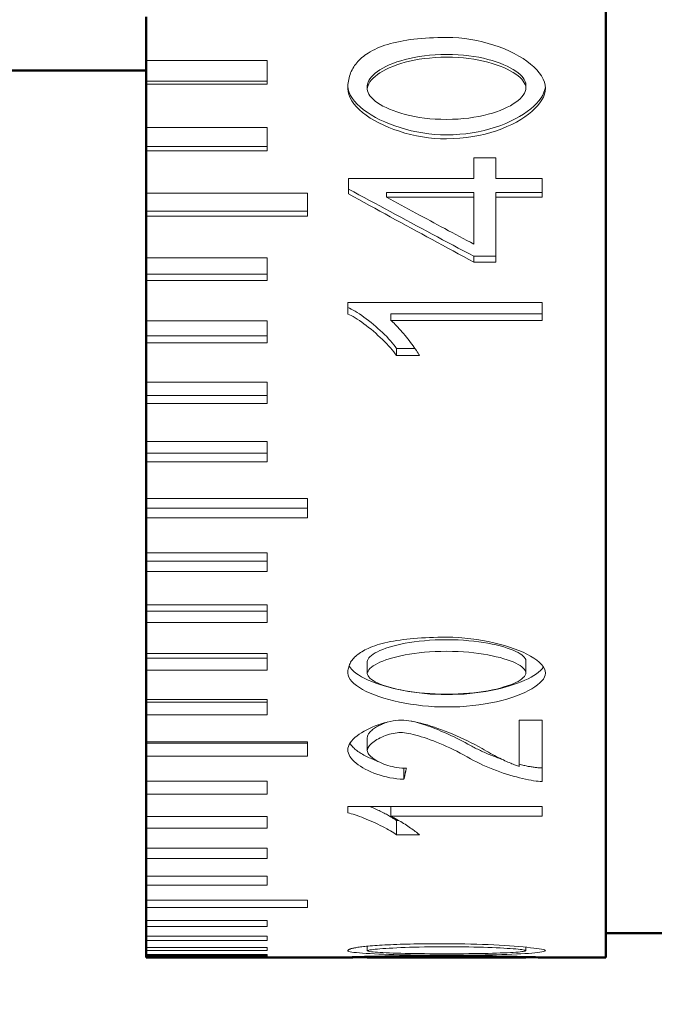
# Model space of a CAD drawing. Extents: x 2684 to 3039, y 582 to 1051.
# Tile 24 of 37: x 2967 to 2975, y 855 to 867. Entities that reach past the tile are written whole.
import ezdxf

# ---------------------------------------------------------------- set-up
doc = ezdxf.new("R2010")
doc.units = 0
doc.header["$LTSCALE"] = 2.5
doc.layers.add('Dimensions(ISO)', color=3, linetype='Continuous', lineweight=18)
doc.layers.add('Visible Edges(ISO)', color=2, linetype='Continuous', lineweight=50)
doc.styles.add('Tekstas katalogui', font='Avgardn.ttf')
doc.dimstyles.new('Naujas_stilius', dxfattribs={"dimscale": 2.5, "dimtxt": 2.8, "dimasz": 3, "dimexe": 1, "dimexo": 0, "dimgap": 0.3, "dimtad": 1, "dimtoh": 1, "dimrnd": 1e-08, "dimtxsty": 'Tekstas katalogui', "dimcen": 0.3, "dimdle": 3, "dimclrd": 7, "dimclre": 7, "dimclrt": 7, "dimazin": 2, "dimtfac": 0.5, "dimtofl": 0, "dimtmove": 0, "dimatfit": 3, "dimfxl": 1, "dimtolj": 1, "dimlwd": 15, "dimlwe": 15, "dimarcsym": 0})

# ---------------------------------------------------------------- blocks, each defined once
blk = doc.blocks.new('*D54')
at = {"layer": 'Defpoints', "color": 0, "linetype": 'Continuous'}
for p in [(2919.879, 889.868), (2996.278, 889.868), (2904.879, 847.368)]:
    blk.add_point(p, dxfattribs=at)
at = {"layer": 'Dimensions(ISO)', "color": 7, "linetype": 'Continuous', "lineweight": 15}
for p, q in [((2919.879, 889.868), (2998.778, 889.868)), ((2996.278, 854.868), (2996.278, 882.368)), ((2904.879, 847.368), (2998.778, 847.368))]:
    blk.add_line(p, q, dxfattribs=at)
at = {"layer": 'Dimensions(ISO)', "color": 7, "linetype": 'Continuous'}
for points in [[(2995.028, 882.368), (2997.528, 882.368), (2996.278, 889.868)], [(2995.028, 854.868), (2997.528, 854.868), (2996.278, 847.368)]]:
    blk.add_solid(points, dxfattribs=at)
at = {"layer": 'Dimensions(ISO)', "color": 7, "linetype": 'Continuous', "lineweight": 18, "insert": (2991.564, 859.298), "char_height": 7, "attachment_point": 4, "rotation": 90, "style": 'Tekstas katalogui'}
blk.add_mtext('\\A1;42,5', dxfattribs=at)
blk = doc.blocks.new('*D56')
at = {"layer": 'Defpoints', "color": 0, "linetype": 'Continuous'}
for p in [(2977.879, 856.268), (2722.879, 847.868), (2977.879, 834.268)]:
    blk.add_point(p, dxfattribs=at)
at = {"layer": 'Dimensions(ISO)', "color": 7, "linetype": 'Continuous', "lineweight": 15}
for p, q in [((2977.879, 856.268), (2977.879, 831.768)), ((2722.879, 847.868), (2722.879, 831.768)), ((2730.379, 834.268), (2970.379, 834.268))]:
    blk.add_line(p, q, dxfattribs=at)
at = {"layer": 'Dimensions(ISO)', "color": 7, "linetype": 'Continuous'}
for points in [[(2730.379, 835.518), (2730.379, 833.018), (2722.879, 834.268)], [(2970.379, 835.518), (2970.379, 833.018), (2977.879, 834.268)]]:
    blk.add_solid(points, dxfattribs=at)
at = {"layer": 'Dimensions(ISO)', "color": 7, "linetype": 'Continuous', "lineweight": 18, "insert": (2842.557, 838.662), "char_height": 7, "attachment_point": 4, "style": 'Tekstas katalogui'}
blk.add_mtext('\\A1;255', dxfattribs=at)

msp = doc.modelspace()

# ---------------------------------------------------------------- linework, layer by layer
at = {"layer": 'Visible Edges(ISO)'}
for p, q in [((2974.579, 882.368), (2974.579, 855.368)), ((2968.879, 867.033), (2968.879, 866.492)), ((2968.879, 866.492), (2968.879, 866.237)), ((2966.879, 866.368), (2968.879, 866.368)), ((2968.879, 866.197), (2968.879, 866.237)), ((2968.879, 866.197), (2968.879, 865.662)), ((2968.879, 865.662), (2968.879, 865.424)), ((2968.879, 865.372), (2968.879, 865.424)), ((2968.879, 865.372), (2968.879, 864.846)), ((2968.879, 864.846), (2968.879, 864.624)), ((2968.879, 864.56), (2968.879, 864.624)), ((2968.879, 864.56), (2968.879, 864.044)), ((2968.879, 864.044), (2968.879, 863.841)), ((2968.879, 863.765), (2968.879, 863.841)), ((2968.879, 863.765), (2968.879, 863.262)), ((2968.879, 863.262), (2968.879, 863.078)), ((2968.879, 862.991), (2968.879, 863.078)), ((2968.879, 862.991), (2968.879, 862.502)), ((2968.879, 862.502), (2968.879, 862.338)), ((2968.879, 862.239), (2968.879, 862.338)), ((2968.879, 862.239), (2968.879, 861.768)), ((2968.879, 861.768), (2968.879, 861.623)), ((2968.879, 861.514), (2968.879, 861.623)), ((2968.879, 861.514), (2968.879, 861.061)), ((2968.879, 861.061), (2968.879, 860.938)), ((2968.879, 860.818), (2968.879, 860.938)), ((2968.879, 860.818), (2968.879, 860.385)), ((2968.879, 860.385), (2968.879, 860.282)), ((2968.879, 860.153), (2968.879, 860.282)), ((2968.879, 860.153), (2968.879, 859.742)), ((2968.879, 859.742), (2968.879, 859.662)), ((2968.879, 859.523), (2968.879, 859.662)), ((2968.879, 859.523), (2968.879, 859.136)), ((2968.879, 859.136), (2968.879, 859.078)), ((2968.879, 858.93), (2968.879, 859.078)), ((2968.879, 858.93), (2968.879, 858.568)), ((2968.879, 858.568), (2968.879, 858.532)), ((2968.879, 858.377), (2968.879, 858.532)), ((2968.879, 858.377), (2968.879, 858.041)), ((2968.879, 858.041), (2968.879, 858.027)), ((2968.879, 857.864), (2968.879, 858.027)), ((2968.879, 857.864), (2968.879, 857.555)), ((2968.879, 857.394), (2968.879, 857.555)), ((2968.879, 857.394), (2968.879, 857.115)), ((2968.879, 856.971), (2968.879, 857.115)), ((2968.879, 856.971), (2968.879, 856.722)), ((2968.879, 856.594), (2968.879, 856.722)), ((2968.879, 856.594), (2968.879, 856.376)), ((2968.879, 856.265), (2968.879, 856.376)), ((2968.879, 856.265), (2968.879, 856.079)), ((2968.879, 855.986), (2968.879, 856.079)), ((2968.879, 855.986), (2968.879, 855.827)), ((2968.879, 855.752), (2968.879, 855.827)), ((2968.879, 855.752), (2968.879, 855.633)), ((2968.879, 855.577), (2968.879, 855.633)), ((2974.579, 855.668), (2975.579, 855.668)), ((2968.879, 855.577), (2968.879, 855.492)), ((2968.879, 855.455), (2968.879, 855.492)), ((2968.879, 855.455), (2968.879, 855.404)), ((2968.879, 855.385), (2968.879, 855.404)), ((2970.379, 855.385), (2968.879, 855.385)), ((2968.879, 855.385), (2968.879, 855.369)), ((2968.879, 855.369), (2970.879, 855.369)), ((2970.879, 855.368), (2970.879, 855.369)), ((2970.879, 855.368), (2971.379, 855.368)), ((2971.621, 855.374), (2971.621, 855.368)), ((2971.626, 855.368), (2973.584, 855.368)), ((2973.586, 855.372), (2973.586, 855.368)), ((2973.827, 855.368), (2974.579, 855.368))]:
    msp.add_line(p, q, dxfattribs=at)
at = {"layer": 'Visible Edges(ISO)', "lineweight": 18}
for p, q in [((2968.879, 866.492), (2970.379, 866.492)), ((2970.379, 866.197), (2970.379, 866.492)), ((2968.879, 866.237), (2970.379, 866.237)), ((2970.379, 866.197), (2968.879, 866.197)), ((2971.621, 866.178), (2971.621, 866.137)), ((2973.586, 866.192), (2973.586, 866.152)), ((2968.879, 865.662), (2970.379, 865.662)), ((2970.379, 865.372), (2970.379, 865.662)), ((2968.879, 865.424), (2970.379, 865.424)), ((2970.379, 865.372), (2968.879, 865.372)), ((2972.943, 865.283), (2973.213, 865.283)), ((2972.943, 865.283), (2972.943, 865.027)), ((2973.213, 865.027), (2973.213, 865.283)), ((2971.388, 865.027), (2972.943, 865.027)), ((2971.388, 865.027), (2971.388, 864.837)), ((2973.213, 865.027), (2973.788, 865.027)), ((2973.788, 864.795), (2973.788, 865.027)), ((2968.879, 864.846), (2970.879, 864.846)), ((2970.879, 864.56), (2970.879, 864.846)), ((2972.943, 864.855), (2971.86, 864.855)), ((2971.86, 864.855), (2971.86, 864.795)), ((2972.943, 864.795), (2971.86, 864.795)), ((2972.943, 864.855), (2972.943, 864.795)), ((2972.943, 864.795), (2972.943, 864.212)), ((2973.788, 864.855), (2973.213, 864.855)), ((2973.213, 864.855), (2973.213, 864.795)), ((2973.213, 863.991), (2973.213, 864.795)), ((2973.788, 864.795), (2973.213, 864.795)), ((2968.879, 864.624), (2970.879, 864.624)), ((2970.879, 864.56), (2968.879, 864.56)), ((2968.879, 864.044), (2970.379, 864.044)), ((2970.379, 863.765), (2970.379, 864.044)), ((2973.213, 864.063), (2972.943, 864.063)), ((2972.943, 864.063), (2972.943, 863.991)), ((2973.213, 863.991), (2972.943, 863.991)), ((2968.879, 863.841), (2970.379, 863.841)), ((2970.379, 863.765), (2968.879, 863.765)), ((2971.379, 863.49), (2973.788, 863.49)), ((2971.379, 863.49), (2971.379, 863.346)), ((2973.788, 863.268), (2973.788, 863.49)), ((2973.788, 863.351), (2971.911, 863.351)), ((2971.911, 863.351), (2971.911, 863.268)), ((2968.879, 863.262), (2970.379, 863.262)), ((2970.379, 862.991), (2970.379, 863.262)), ((2973.788, 863.268), (2971.911, 863.268)), ((2968.879, 863.078), (2970.379, 863.078)), ((2970.379, 862.991), (2968.879, 862.991)), ((2972.212, 862.921), (2971.981, 862.921)), ((2971.981, 862.921), (2971.981, 862.832)), ((2972.266, 862.832), (2971.981, 862.832)), ((2968.879, 862.502), (2970.379, 862.502)), ((2970.379, 862.239), (2970.379, 862.502)), ((2968.879, 862.338), (2970.379, 862.338)), ((2970.379, 862.239), (2968.879, 862.239)), ((2968.879, 861.768), (2970.379, 861.768)), ((2970.379, 861.514), (2970.379, 861.768)), ((2968.879, 861.623), (2970.379, 861.623)), ((2970.379, 861.514), (2968.879, 861.514)), ((2968.879, 861.061), (2970.879, 861.061)), ((2970.879, 860.818), (2970.879, 861.061)), ((2968.879, 860.938), (2970.879, 860.938)), ((2970.879, 860.818), (2968.879, 860.818)), ((2968.879, 860.385), (2970.379, 860.385)), ((2970.379, 860.153), (2970.379, 860.385)), ((2968.879, 860.282), (2970.379, 860.282)), ((2970.379, 860.153), (2968.879, 860.153)), ((2968.879, 859.742), (2970.379, 859.742)), ((2968.879, 859.662), (2970.379, 859.662)), ((2970.379, 859.523), (2970.379, 859.742)), ((2970.379, 859.523), (2968.879, 859.523)), ((2968.879, 859.136), (2970.379, 859.136)), ((2970.379, 858.93), (2970.379, 859.136)), ((2968.879, 859.078), (2970.379, 859.078)), ((2971.621, 859.037), (2971.621, 858.889)), ((2973.586, 859.047), (2973.586, 858.899)), ((2970.379, 858.93), (2968.879, 858.93)), ((2968.879, 858.568), (2970.379, 858.568)), ((2968.879, 858.532), (2970.379, 858.532)), ((2970.379, 858.377), (2970.379, 858.568)), ((2970.379, 858.377), (2968.879, 858.377)), ((2973.504, 858.312), (2973.504, 857.738)), ((2973.504, 858.312), (2973.788, 858.312)), ((2973.788, 857.551), (2973.788, 858.312)), ((2968.879, 858.041), (2970.879, 858.041)), ((2970.879, 857.864), (2970.879, 858.041)), ((2971.621, 858.097), (2971.621, 857.935)), ((2968.879, 858.027), (2970.879, 858.027)), ((2970.879, 857.864), (2968.879, 857.864)), ((2972.074, 857.715), (2972.074, 857.577)), ((2968.879, 857.555), (2970.379, 857.555)), ((2970.379, 857.394), (2970.379, 857.555)), ((2970.379, 857.394), (2968.879, 857.394)), ((2971.379, 857.24), (2973.788, 857.24)), ((2971.379, 857.24), (2971.379, 857.161)), ((2971.911, 857.24), (2971.911, 857.119)), ((2973.788, 857.119), (2973.788, 857.24)), ((2968.879, 857.115), (2970.379, 857.115)), ((2970.379, 856.971), (2970.379, 857.115)), ((2973.788, 857.119), (2971.911, 857.119)), ((2972.013, 857.065), (2971.981, 857.065)), ((2971.981, 857.065), (2971.981, 856.888)), ((2970.379, 856.971), (2968.879, 856.971)), ((2972.266, 856.888), (2971.981, 856.888)), ((2968.879, 856.722), (2970.379, 856.722)), ((2970.379, 856.594), (2970.379, 856.722)), ((2970.379, 856.594), (2968.879, 856.594)), ((2968.879, 856.376), (2970.379, 856.376)), ((2970.379, 856.265), (2970.379, 856.376)), ((2970.379, 856.265), (2968.879, 856.265)), ((2968.879, 856.079), (2970.879, 856.079)), ((2970.879, 855.986), (2968.879, 855.986)), ((2970.879, 855.986), (2970.879, 856.079)), ((2968.879, 855.827), (2970.379, 855.827)), ((2970.379, 855.752), (2968.879, 855.752)), ((2970.379, 855.752), (2970.379, 855.827)), ((2968.879, 855.633), (2970.379, 855.633)), ((2970.379, 855.577), (2970.379, 855.633)), ((2970.379, 855.577), (2968.879, 855.577)), ((2968.879, 855.492), (2970.379, 855.492)), ((2970.379, 855.455), (2970.379, 855.492)), ((2971.621, 855.508), (2971.621, 855.451)), ((2973.586, 855.495), (2973.586, 855.452)), ((2970.379, 855.455), (2968.879, 855.455)), ((2968.879, 855.404), (2970.379, 855.404)), ((2970.379, 855.385), (2970.379, 855.404))]:
    msp.add_line(p, q, dxfattribs=at)
at = {"layer": 'Visible Edges(ISO)', "lineweight": 18, "flags": 128}
for points in [[(2971.631, 866.583), (2971.657, 866.599), (2971.684, 866.614), (2971.712, 866.629), (2971.742, 866.643), (2971.773, 866.656), (2971.805, 866.668), (2971.839, 866.68), (2971.874, 866.691), (2971.91, 866.701), (2971.947, 866.711), (2971.986, 866.72), (2972.026, 866.729), (2972.067, 866.736), (2972.11, 866.744), (2972.153, 866.75), (2972.198, 866.756), (2972.244, 866.761), (2972.292, 866.765), (2972.341, 866.769), (2972.391, 866.772), (2972.442, 866.774), (2972.495, 866.776), (2972.549, 866.777), (2972.604, 866.777)], [(2972.604, 866.777), (2972.679, 866.776), (2972.754, 866.771), (2972.829, 866.763), (2972.904, 866.752), (2972.977, 866.738), (2973.049, 866.722), (2973.12, 866.704), (2973.189, 866.683), (2973.256, 866.659), (2973.321, 866.634), (2973.383, 866.607), (2973.442, 866.578), (2973.498, 866.547), (2973.551, 866.515), (2973.6, 866.482), (2973.645, 866.447), (2973.686, 866.412), (2973.722, 866.375), (2973.753, 866.338), (2973.78, 866.3), (2973.801, 866.261), (2973.816, 866.223), (2973.825, 866.184), (2973.829, 866.145)], [(2971.379, 866.146), (2971.379, 866.169), (2971.38, 866.192), (2971.383, 866.214), (2971.386, 866.235), (2971.39, 866.256), (2971.394, 866.277), (2971.4, 866.298), (2971.407, 866.318), (2971.414, 866.337), (2971.422, 866.356), (2971.432, 866.375), (2971.442, 866.394), (2971.453, 866.412), (2971.464, 866.429), (2971.477, 866.447), (2971.491, 866.463), (2971.505, 866.48), (2971.52, 866.496), (2971.537, 866.511), (2971.554, 866.527), (2971.572, 866.541), (2971.59, 866.556), (2971.61, 866.57), (2971.631, 866.583)], [(2972.604, 866.567), (2972.531, 866.566), (2972.461, 866.562), (2972.393, 866.557), (2972.328, 866.55), (2972.264, 866.541), (2972.203, 866.53), (2972.145, 866.518), (2972.089, 866.504), (2972.036, 866.489), (2971.985, 866.473), (2971.938, 866.455), (2971.893, 866.437), (2971.851, 866.417), (2971.813, 866.397), (2971.778, 866.376), (2971.746, 866.355), (2971.717, 866.333), (2971.693, 866.311), (2971.671, 866.289), (2971.654, 866.266), (2971.64, 866.244), (2971.63, 866.221), (2971.623, 866.199), (2971.621, 866.178)], [(2972.604, 866.532), (2972.531, 866.531), (2972.461, 866.528), (2972.393, 866.522), (2972.328, 866.515), (2972.264, 866.506), (2972.203, 866.495), (2972.145, 866.483), (2972.089, 866.469), (2972.036, 866.453), (2971.985, 866.437), (2971.938, 866.419), (2971.893, 866.4), (2971.851, 866.38), (2971.813, 866.36), (2971.778, 866.339), (2971.746, 866.317), (2971.717, 866.295), (2971.693, 866.272), (2971.671, 866.25), (2971.654, 866.227), (2971.64, 866.204), (2971.63, 866.182), (2971.623, 866.159), (2971.621, 866.137)], [(2973.586, 866.192), (2973.584, 866.212), (2973.578, 866.233), (2973.567, 866.254), (2973.553, 866.275), (2973.536, 866.296), (2973.514, 866.318), (2973.489, 866.339), (2973.46, 866.36), (2973.428, 866.381), (2973.393, 866.401), (2973.354, 866.42), (2973.312, 866.439), (2973.268, 866.457), (2973.22, 866.474), (2973.169, 866.49), (2973.116, 866.505), (2973.06, 866.519), (2973.002, 866.531), (2972.941, 866.541), (2972.878, 866.55), (2972.812, 866.557), (2972.745, 866.563), (2972.675, 866.566), (2972.604, 866.567)], [(2973.586, 866.152), (2973.584, 866.172), (2973.578, 866.193), (2973.567, 866.215), (2973.553, 866.236), (2973.536, 866.258), (2973.514, 866.279), (2973.489, 866.301), (2973.46, 866.322), (2973.428, 866.343), (2973.393, 866.364), (2973.354, 866.383), (2973.312, 866.403), (2973.268, 866.421), (2973.22, 866.438), (2973.169, 866.454), (2973.116, 866.469), (2973.06, 866.483), (2973.002, 866.496), (2972.941, 866.506), (2972.878, 866.515), (2972.812, 866.523), (2972.745, 866.528), (2972.675, 866.531), (2972.604, 866.532)], [(2972.604, 865.569), (2972.53, 865.571), (2972.456, 865.575), (2972.382, 865.583), (2972.309, 865.593), (2972.236, 865.606), (2972.165, 865.621), (2972.096, 865.639), (2972.028, 865.659), (2971.961, 865.68), (2971.897, 865.704), (2971.836, 865.73), (2971.777, 865.757), (2971.721, 865.786), (2971.669, 865.817), (2971.619, 865.849), (2971.574, 865.881), (2971.533, 865.915), (2971.496, 865.95), (2971.463, 865.986), (2971.436, 866.022), (2971.413, 866.059), (2971.396, 866.096), (2971.385, 866.134), (2971.379, 866.171)], [(2972.604, 865.52), (2972.528, 865.521), (2972.453, 865.526), (2972.378, 865.534), (2972.304, 865.545), (2972.23, 865.558), (2972.158, 865.574), (2972.087, 865.592), (2972.018, 865.613), (2971.951, 865.636), (2971.887, 865.661), (2971.825, 865.688), (2971.765, 865.717), (2971.709, 865.747), (2971.656, 865.778), (2971.607, 865.812), (2971.562, 865.846), (2971.522, 865.881), (2971.485, 865.917), (2971.454, 865.954), (2971.428, 865.992), (2971.407, 866.03), (2971.391, 866.069), (2971.382, 866.108), (2971.379, 866.146)], [(2971.621, 866.137), (2971.623, 866.117), (2971.63, 866.096), (2971.64, 866.075), (2971.654, 866.053), (2971.672, 866.032), (2971.693, 866.01), (2971.718, 865.989), (2971.747, 865.968), (2971.779, 865.947), (2971.815, 865.927), (2971.853, 865.907), (2971.895, 865.888), (2971.94, 865.87), (2971.987, 865.853), (2972.038, 865.837), (2972.091, 865.823), (2972.147, 865.809), (2972.205, 865.797), (2972.266, 865.786), (2972.329, 865.778), (2972.395, 865.77), (2972.462, 865.765), (2972.532, 865.762), (2972.604, 865.761)], [(2973.828, 866.165), (2973.822, 866.132), (2973.811, 866.097), (2973.795, 866.063), (2973.774, 866.028), (2973.749, 865.993), (2973.718, 865.959), (2973.684, 865.925), (2973.646, 865.891), (2973.603, 865.859), (2973.557, 865.827), (2973.507, 865.796), (2973.453, 865.767), (2973.396, 865.738), (2973.337, 865.712), (2973.274, 865.687), (2973.208, 865.664), (2973.14, 865.643), (2973.069, 865.625), (2972.996, 865.608), (2972.921, 865.595), (2972.844, 865.584), (2972.766, 865.576), (2972.685, 865.571), (2972.604, 865.569)], [(2972.604, 865.761), (2972.676, 865.762), (2972.746, 865.765), (2972.813, 865.771), (2972.879, 865.778), (2972.942, 865.787), (2973.003, 865.798), (2973.062, 865.81), (2973.118, 865.824), (2973.171, 865.839), (2973.221, 865.855), (2973.269, 865.873), (2973.314, 865.892), (2973.355, 865.911), (2973.394, 865.931), (2973.429, 865.952), (2973.461, 865.974), (2973.489, 865.996), (2973.515, 866.018), (2973.536, 866.04), (2973.554, 866.063), (2973.568, 866.085), (2973.578, 866.108), (2973.584, 866.13), (2973.586, 866.152)], [(2973.829, 866.145), (2973.826, 866.11), (2973.817, 866.074), (2973.804, 866.038), (2973.785, 866.002), (2973.761, 865.966), (2973.732, 865.93), (2973.699, 865.895), (2973.661, 865.86), (2973.619, 865.825), (2973.573, 865.792), (2973.523, 865.76), (2973.469, 865.728), (2973.412, 865.699), (2973.351, 865.671), (2973.288, 865.645), (2973.221, 865.62), (2973.152, 865.598), (2973.08, 865.579), (2973.005, 865.561), (2972.929, 865.547), (2972.85, 865.535), (2972.769, 865.527), (2972.687, 865.522), (2972.604, 865.52)], [(2972.943, 864.063), (2972.878, 864.097), (2972.813, 864.132), (2972.748, 864.166), (2972.684, 864.2), (2972.619, 864.235), (2972.554, 864.269), (2972.489, 864.304), (2972.425, 864.339), (2972.36, 864.373), (2972.295, 864.408), (2972.23, 864.443), (2972.165, 864.477), (2972.101, 864.512), (2972.036, 864.547), (2971.971, 864.582), (2971.906, 864.617), (2971.841, 864.652), (2971.777, 864.687), (2971.712, 864.721), (2971.647, 864.757), (2971.582, 864.792), (2971.517, 864.827), (2971.453, 864.862), (2971.388, 864.897)], [(2972.943, 863.991), (2972.878, 864.025), (2972.813, 864.06), (2972.748, 864.095), (2972.684, 864.13), (2972.619, 864.165), (2972.554, 864.2), (2972.489, 864.235), (2972.425, 864.271), (2972.36, 864.306), (2972.295, 864.341), (2972.23, 864.376), (2972.165, 864.411), (2972.101, 864.447), (2972.036, 864.482), (2971.971, 864.517), (2971.906, 864.553), (2971.841, 864.588), (2971.777, 864.624), (2971.712, 864.659), (2971.647, 864.695), (2971.582, 864.73), (2971.517, 864.766), (2971.453, 864.801), (2971.388, 864.837)], [(2971.86, 864.795), (2971.906, 864.77), (2971.951, 864.746), (2971.996, 864.721), (2972.041, 864.697), (2972.086, 864.673), (2972.131, 864.648), (2972.176, 864.624), (2972.221, 864.6), (2972.266, 864.575), (2972.311, 864.551), (2972.357, 864.527), (2972.402, 864.502), (2972.447, 864.478), (2972.492, 864.454), (2972.537, 864.43), (2972.582, 864.406), (2972.627, 864.381), (2972.672, 864.357), (2972.717, 864.333), (2972.762, 864.309), (2972.808, 864.285), (2972.853, 864.261), (2972.898, 864.237), (2972.943, 864.212)], [(2971.981, 862.921), (2971.965, 862.944), (2971.948, 862.967), (2971.929, 862.991), (2971.907, 863.016), (2971.885, 863.041), (2971.861, 863.067), (2971.835, 863.092), (2971.809, 863.118), (2971.781, 863.144), (2971.753, 863.169), (2971.725, 863.194), (2971.696, 863.219), (2971.667, 863.243), (2971.637, 863.266), (2971.608, 863.289), (2971.579, 863.31), (2971.551, 863.33), (2971.523, 863.349), (2971.496, 863.367), (2971.47, 863.383), (2971.445, 863.397), (2971.421, 863.409), (2971.399, 863.419), (2971.379, 863.428)], [(2971.981, 862.832), (2971.965, 862.855), (2971.948, 862.878), (2971.929, 862.903), (2971.907, 862.928), (2971.885, 862.953), (2971.861, 862.979), (2971.835, 863.005), (2971.809, 863.032), (2971.781, 863.058), (2971.753, 863.083), (2971.725, 863.109), (2971.696, 863.134), (2971.667, 863.158), (2971.637, 863.182), (2971.608, 863.205), (2971.579, 863.227), (2971.551, 863.247), (2971.523, 863.266), (2971.496, 863.284), (2971.47, 863.3), (2971.445, 863.315), (2971.421, 863.327), (2971.399, 863.338), (2971.379, 863.346)], [(2971.911, 863.268), (2971.923, 863.258), (2971.937, 863.246), (2971.952, 863.232), (2971.967, 863.217), (2971.984, 863.2), (2972, 863.183), (2972.017, 863.164), (2972.035, 863.145), (2972.053, 863.124), (2972.07, 863.104), (2972.088, 863.082), (2972.106, 863.061), (2972.123, 863.039), (2972.14, 863.018), (2972.157, 862.996), (2972.173, 862.975), (2972.188, 862.954), (2972.203, 862.934), (2972.216, 862.914), (2972.229, 862.896), (2972.24, 862.878), (2972.25, 862.861), (2972.259, 862.846), (2972.266, 862.832)], [(2972.604, 859.308), (2972.531, 859.307), (2972.461, 859.305), (2972.393, 859.301), (2972.328, 859.296), (2972.264, 859.29), (2972.203, 859.282), (2972.145, 859.274), (2972.089, 859.264), (2972.036, 859.253), (2971.985, 859.242), (2971.938, 859.23), (2971.893, 859.217), (2971.851, 859.203), (2971.813, 859.189), (2971.778, 859.175), (2971.746, 859.16), (2971.717, 859.144), (2971.693, 859.129), (2971.671, 859.114), (2971.654, 859.098), (2971.64, 859.083), (2971.63, 859.067), (2971.623, 859.052), (2971.621, 859.037)], [(2971.631, 859.201), (2971.657, 859.212), (2971.684, 859.223), (2971.712, 859.233), (2971.742, 859.243), (2971.773, 859.252), (2971.805, 859.261), (2971.839, 859.269), (2971.874, 859.277), (2971.91, 859.285), (2971.947, 859.292), (2971.986, 859.298), (2972.026, 859.304), (2972.067, 859.31), (2972.11, 859.315), (2972.153, 859.319), (2972.198, 859.323), (2972.244, 859.327), (2972.292, 859.33), (2972.341, 859.333), (2972.391, 859.335), (2972.442, 859.337), (2972.495, 859.338), (2972.549, 859.339), (2972.604, 859.339)], [(2972.604, 859.339), (2972.679, 859.338), (2972.754, 859.334), (2972.829, 859.328), (2972.904, 859.321), (2972.977, 859.311), (2973.049, 859.299), (2973.12, 859.286), (2973.189, 859.271), (2973.256, 859.255), (2973.321, 859.237), (2973.383, 859.217), (2973.442, 859.197), (2973.498, 859.175), (2973.551, 859.153), (2973.6, 859.129), (2973.645, 859.105), (2973.686, 859.08), (2973.722, 859.054), (2973.753, 859.028), (2973.78, 859.002), (2973.801, 858.975), (2973.816, 858.948), (2973.825, 858.921), (2973.829, 858.894)], [(2973.586, 859.047), (2973.584, 859.061), (2973.578, 859.075), (2973.567, 859.09), (2973.553, 859.104), (2973.536, 859.119), (2973.514, 859.134), (2973.489, 859.149), (2973.46, 859.163), (2973.428, 859.178), (2973.393, 859.192), (2973.354, 859.205), (2973.312, 859.218), (2973.268, 859.231), (2973.22, 859.243), (2973.169, 859.254), (2973.116, 859.265), (2973.06, 859.274), (2973.002, 859.283), (2972.941, 859.29), (2972.878, 859.296), (2972.812, 859.301), (2972.745, 859.305), (2972.675, 859.307), (2972.604, 859.308)], [(2971.379, 858.895), (2971.379, 858.911), (2971.38, 858.927), (2971.383, 858.942), (2971.386, 858.957), (2971.39, 858.971), (2971.394, 858.986), (2971.4, 859), (2971.407, 859.014), (2971.414, 859.028), (2971.422, 859.041), (2971.432, 859.054), (2971.442, 859.067), (2971.453, 859.08), (2971.464, 859.092), (2971.477, 859.104), (2971.491, 859.116), (2971.505, 859.127), (2971.52, 859.139), (2971.537, 859.15), (2971.554, 859.16), (2971.572, 859.171), (2971.59, 859.181), (2971.61, 859.191), (2971.631, 859.201)], [(2972.604, 859.165), (2972.531, 859.164), (2972.461, 859.161), (2972.393, 859.158), (2972.328, 859.152), (2972.264, 859.146), (2972.203, 859.138), (2972.145, 859.129), (2972.089, 859.12), (2972.036, 859.109), (2971.985, 859.097), (2971.938, 859.085), (2971.893, 859.072), (2971.851, 859.058), (2971.813, 859.044), (2971.778, 859.029), (2971.746, 859.014), (2971.717, 858.998), (2971.693, 858.983), (2971.671, 858.967), (2971.654, 858.951), (2971.64, 858.935), (2971.63, 858.92), (2971.623, 858.904), (2971.621, 858.889)], [(2973.586, 858.899), (2973.584, 858.913), (2973.578, 858.928), (2973.567, 858.943), (2973.553, 858.957), (2973.536, 858.972), (2973.514, 858.987), (2973.489, 859.002), (2973.46, 859.017), (2973.428, 859.032), (2973.393, 859.046), (2973.354, 859.06), (2973.312, 859.073), (2973.268, 859.086), (2973.22, 859.098), (2973.169, 859.11), (2973.116, 859.12), (2973.06, 859.13), (2973.002, 859.139), (2972.941, 859.146), (2972.878, 859.153), (2972.812, 859.158), (2972.745, 859.161), (2972.675, 859.164), (2972.604, 859.165)], [(2972.604, 858.474), (2972.528, 858.475), (2972.453, 858.478), (2972.378, 858.483), (2972.304, 858.49), (2972.23, 858.499), (2972.158, 858.509), (2972.087, 858.521), (2972.018, 858.535), (2971.951, 858.55), (2971.887, 858.567), (2971.825, 858.585), (2971.765, 858.604), (2971.709, 858.624), (2971.656, 858.645), (2971.607, 858.668), (2971.562, 858.691), (2971.522, 858.715), (2971.485, 858.739), (2971.454, 858.764), (2971.428, 858.79), (2971.407, 858.816), (2971.391, 858.842), (2971.382, 858.869), (2971.379, 858.895)], [(2972.604, 858.627), (2972.535, 858.628), (2972.467, 858.631), (2972.399, 858.635), (2972.331, 858.641), (2972.264, 858.648), (2972.198, 858.657), (2972.133, 858.667), (2972.069, 858.678), (2972.007, 858.691), (2971.946, 858.704), (2971.888, 858.719), (2971.831, 858.735), (2971.777, 858.752), (2971.725, 858.77), (2971.676, 858.789), (2971.63, 858.808), (2971.588, 858.828), (2971.548, 858.849), (2971.512, 858.871), (2971.48, 858.893), (2971.452, 858.915), (2971.428, 858.938), (2971.409, 858.962), (2971.394, 858.985)], [(2971.621, 858.889), (2971.623, 858.875), (2971.63, 858.861), (2971.64, 858.846), (2971.654, 858.832), (2971.672, 858.817), (2971.693, 858.802), (2971.718, 858.788), (2971.747, 858.773), (2971.779, 858.759), (2971.815, 858.746), (2971.853, 858.732), (2971.895, 858.72), (2971.94, 858.707), (2971.987, 858.696), (2972.038, 858.685), (2972.091, 858.675), (2972.147, 858.666), (2972.205, 858.658), (2972.266, 858.651), (2972.329, 858.645), (2972.395, 858.64), (2972.462, 858.637), (2972.532, 858.634), (2972.604, 858.634)], [(2973.804, 858.97), (2973.787, 858.949), (2973.767, 858.928), (2973.744, 858.907), (2973.716, 858.886), (2973.685, 858.865), (2973.651, 858.845), (2973.613, 858.825), (2973.573, 858.806), (2973.529, 858.787), (2973.483, 858.769), (2973.434, 858.752), (2973.382, 858.735), (2973.328, 858.719), (2973.271, 858.705), (2973.213, 858.691), (2973.152, 858.679), (2973.089, 858.667), (2973.024, 858.657), (2972.958, 858.648), (2972.89, 858.641), (2972.82, 858.635), (2972.749, 858.631), (2972.677, 858.628), (2972.604, 858.627)], [(2972.604, 858.634), (2972.676, 858.634), (2972.746, 858.637), (2972.813, 858.64), (2972.879, 858.645), (2972.942, 858.651), (2973.003, 858.658), (2973.062, 858.667), (2973.118, 858.676), (2973.171, 858.686), (2973.221, 858.697), (2973.269, 858.709), (2973.314, 858.722), (2973.355, 858.735), (2973.394, 858.749), (2973.429, 858.763), (2973.461, 858.777), (2973.489, 858.792), (2973.515, 858.807), (2973.536, 858.823), (2973.554, 858.838), (2973.568, 858.854), (2973.578, 858.869), (2973.584, 858.884), (2973.586, 858.899)], [(2973.829, 858.894), (2973.826, 858.87), (2973.817, 858.846), (2973.804, 858.821), (2973.785, 858.797), (2973.761, 858.772), (2973.732, 858.748), (2973.699, 858.724), (2973.661, 858.7), (2973.619, 858.677), (2973.573, 858.655), (2973.523, 858.633), (2973.469, 858.612), (2973.412, 858.592), (2973.351, 858.573), (2973.288, 858.556), (2973.221, 858.54), (2973.152, 858.525), (2973.08, 858.512), (2973.005, 858.501), (2972.929, 858.491), (2972.85, 858.484), (2972.769, 858.478), (2972.687, 858.475), (2972.604, 858.474)], [(2971.379, 857.941), (2971.381, 857.963), (2971.387, 857.985), (2971.397, 858.007), (2971.41, 858.029), (2971.426, 858.051), (2971.446, 858.073), (2971.468, 858.094), (2971.493, 858.115), (2971.521, 858.135), (2971.55, 858.154), (2971.581, 858.173), (2971.614, 858.191), (2971.648, 858.208), (2971.683, 858.224), (2971.719, 858.239), (2971.756, 858.253), (2971.793, 858.266), (2971.83, 858.277), (2971.867, 858.287), (2971.904, 858.295), (2971.94, 858.301), (2971.975, 858.306), (2972.009, 858.309), (2972.042, 858.31)], [(2971.876, 858.289), (2971.86, 858.283), (2971.843, 858.277), (2971.827, 858.271), (2971.811, 858.265), (2971.795, 858.258), (2971.779, 858.25), (2971.765, 858.243), (2971.75, 858.235), (2971.736, 858.227), (2971.723, 858.219), (2971.71, 858.21), (2971.698, 858.202), (2971.687, 858.193), (2971.676, 858.184), (2971.666, 858.175), (2971.657, 858.167), (2971.649, 858.158), (2971.642, 858.149), (2971.636, 858.14), (2971.631, 858.131), (2971.627, 858.123), (2971.624, 858.114), (2971.622, 858.106), (2971.621, 858.097)], [(2972.042, 858.31), (2972.072, 858.309), (2972.103, 858.307), (2972.137, 858.303), (2972.172, 858.298), (2972.208, 858.291), (2972.246, 858.283), (2972.285, 858.274), (2972.326, 858.263), (2972.367, 858.251), (2972.41, 858.238), (2972.453, 858.224), (2972.497, 858.209), (2972.542, 858.192), (2972.587, 858.175), (2972.633, 858.157), (2972.679, 858.138), (2972.725, 858.118), (2972.771, 858.097), (2972.817, 858.076), (2972.863, 858.053), (2972.909, 858.03), (2972.954, 858.007), (2972.999, 857.983), (2973.043, 857.958)], [(2972.9, 857.996), (2972.867, 858.015), (2972.833, 858.033), (2972.8, 858.051), (2972.766, 858.068), (2972.733, 858.085), (2972.699, 858.102), (2972.666, 858.118), (2972.632, 858.133), (2972.599, 858.148), (2972.566, 858.162), (2972.534, 858.176), (2972.502, 858.189), (2972.47, 858.202), (2972.439, 858.214), (2972.408, 858.226), (2972.378, 858.236), (2972.348, 858.247), (2972.319, 858.256), (2972.291, 858.265), (2972.264, 858.273), (2972.237, 858.281), (2972.212, 858.288), (2972.187, 858.294), (2972.163, 858.299)], [(2972.037, 858.157), (2972.013, 858.156), (2971.99, 858.154), (2971.966, 858.151), (2971.942, 858.147), (2971.918, 858.142), (2971.894, 858.135), (2971.871, 858.128), (2971.847, 858.12), (2971.825, 858.111), (2971.802, 858.101), (2971.781, 858.091), (2971.76, 858.081), (2971.74, 858.069), (2971.722, 858.058), (2971.704, 858.046), (2971.688, 858.034), (2971.674, 858.021), (2971.66, 858.009), (2971.649, 857.996), (2971.639, 857.984), (2971.632, 857.971), (2971.626, 857.959), (2971.623, 857.947), (2971.621, 857.935)], [(2972.9, 857.833), (2972.858, 857.857), (2972.815, 857.88), (2972.773, 857.903), (2972.73, 857.925), (2972.687, 857.946), (2972.645, 857.966), (2972.603, 857.985), (2972.561, 858.004), (2972.52, 858.021), (2972.48, 858.038), (2972.44, 858.053), (2972.401, 858.068), (2972.363, 858.082), (2972.326, 858.094), (2972.29, 858.106), (2972.256, 858.116), (2972.222, 858.126), (2972.191, 858.134), (2972.16, 858.141), (2972.132, 858.147), (2972.105, 858.151), (2972.08, 858.154), (2972.057, 858.156), (2972.037, 858.157)], [(2972.074, 857.577), (2972.03, 857.579), (2971.987, 857.584), (2971.944, 857.59), (2971.902, 857.597), (2971.86, 857.606), (2971.819, 857.617), (2971.779, 857.628), (2971.739, 857.641), (2971.701, 857.655), (2971.665, 857.67), (2971.63, 857.686), (2971.596, 857.703), (2971.564, 857.72), (2971.535, 857.739), (2971.507, 857.757), (2971.482, 857.777), (2971.459, 857.797), (2971.438, 857.817), (2971.421, 857.838), (2971.406, 857.858), (2971.394, 857.879), (2971.386, 857.9), (2971.38, 857.92), (2971.379, 857.941)], [(2971.734, 857.809), (2971.715, 857.816), (2971.696, 857.823), (2971.678, 857.83), (2971.66, 857.838), (2971.643, 857.845), (2971.626, 857.853), (2971.609, 857.862), (2971.593, 857.87), (2971.577, 857.878), (2971.561, 857.887), (2971.546, 857.896), (2971.532, 857.905), (2971.518, 857.914), (2971.505, 857.924), (2971.492, 857.933), (2971.48, 857.943), (2971.468, 857.952), (2971.457, 857.962), (2971.447, 857.972), (2971.437, 857.982), (2971.428, 857.992), (2971.42, 858.002), (2971.412, 858.012), (2971.405, 858.022)], [(2971.621, 857.935), (2971.623, 857.923), (2971.626, 857.91), (2971.633, 857.897), (2971.641, 857.885), (2971.652, 857.872), (2971.664, 857.859), (2971.679, 857.846), (2971.695, 857.834), (2971.713, 857.822), (2971.732, 857.81), (2971.753, 857.799), (2971.776, 857.788), (2971.799, 857.777), (2971.824, 857.767), (2971.849, 857.758), (2971.876, 857.75), (2971.903, 857.742), (2971.931, 857.735), (2971.959, 857.729), (2971.988, 857.724), (2972.017, 857.72), (2972.047, 857.717), (2972.076, 857.715), (2972.105, 857.715)], [(2973.286, 857.828), (2973.27, 857.833), (2973.253, 857.839), (2973.236, 857.845), (2973.219, 857.851), (2973.203, 857.858), (2973.186, 857.864), (2973.169, 857.871), (2973.152, 857.877), (2973.136, 857.884), (2973.119, 857.891), (2973.103, 857.898), (2973.086, 857.905), (2973.07, 857.912), (2973.054, 857.919), (2973.038, 857.926), (2973.022, 857.934), (2973.006, 857.941), (2972.99, 857.949), (2972.975, 857.957), (2972.959, 857.964), (2972.944, 857.972), (2972.929, 857.98), (2972.915, 857.988), (2972.9, 857.996)], [(2973.043, 857.958), (2973.07, 857.943), (2973.097, 857.927), (2973.123, 857.913), (2973.148, 857.899), (2973.173, 857.886), (2973.197, 857.873), (2973.22, 857.861), (2973.243, 857.849), (2973.265, 857.838), (2973.286, 857.828), (2973.307, 857.818), (2973.326, 857.808), (2973.346, 857.8), (2973.364, 857.791), (2973.381, 857.784), (2973.398, 857.776), (2973.414, 857.77), (2973.43, 857.764), (2973.444, 857.758), (2973.458, 857.753), (2973.471, 857.748), (2973.483, 857.744), (2973.494, 857.741), (2973.504, 857.738)], [(2973.788, 857.551), (2973.765, 857.552), (2973.74, 857.553), (2973.712, 857.556), (2973.682, 857.56), (2973.651, 857.565), (2973.617, 857.571), (2973.582, 857.578), (2973.545, 857.586), (2973.508, 857.595), (2973.469, 857.606), (2973.429, 857.617), (2973.388, 857.629), (2973.346, 857.642), (2973.305, 857.655), (2973.263, 857.67), (2973.221, 857.685), (2973.178, 857.701), (2973.137, 857.718), (2973.095, 857.736), (2973.054, 857.754), (2973.014, 857.773), (2972.975, 857.792), (2972.937, 857.812), (2972.9, 857.833)], [(2972.105, 857.715), (2972.104, 857.709), (2972.102, 857.703), (2972.101, 857.697), (2972.1, 857.691), (2972.099, 857.686), (2972.097, 857.68), (2972.096, 857.674), (2972.095, 857.668), (2972.093, 857.663), (2972.092, 857.657), (2972.091, 857.651), (2972.089, 857.645), (2972.088, 857.639), (2972.087, 857.634), (2972.085, 857.628), (2972.084, 857.622), (2972.083, 857.617), (2972.081, 857.611), (2972.08, 857.605), (2972.079, 857.599), (2972.078, 857.594), (2972.076, 857.588), (2972.075, 857.582), (2972.074, 857.577)], [(2973.788, 857.719), (2973.78, 857.719), (2973.771, 857.719), (2973.762, 857.719), (2973.752, 857.72), (2973.743, 857.721), (2973.733, 857.721), (2973.722, 857.722), (2973.711, 857.723), (2973.7, 857.725), (2973.689, 857.726), (2973.677, 857.728), (2973.665, 857.73), (2973.653, 857.732), (2973.641, 857.734), (2973.628, 857.736), (2973.615, 857.738), (2973.602, 857.741), (2973.589, 857.744), (2973.575, 857.747), (2973.561, 857.75), (2973.547, 857.753), (2973.533, 857.756), (2973.519, 857.76), (2973.504, 857.763)], [(2971.981, 857.065), (2971.973, 857.072), (2971.964, 857.078), (2971.954, 857.085), (2971.943, 857.092), (2971.933, 857.099), (2971.921, 857.106), (2971.909, 857.113), (2971.897, 857.121), (2971.884, 857.128), (2971.87, 857.136), (2971.857, 857.143), (2971.842, 857.151), (2971.828, 857.158), (2971.813, 857.166), (2971.798, 857.173), (2971.782, 857.181), (2971.767, 857.189), (2971.751, 857.196), (2971.735, 857.204), (2971.719, 857.211), (2971.703, 857.218), (2971.686, 857.226), (2971.67, 857.233), (2971.654, 857.24)], [(2971.981, 856.888), (2971.965, 856.9), (2971.948, 856.912), (2971.929, 856.925), (2971.907, 856.938), (2971.885, 856.951), (2971.861, 856.965), (2971.835, 856.978), (2971.809, 856.992), (2971.781, 857.006), (2971.753, 857.02), (2971.725, 857.033), (2971.696, 857.046), (2971.667, 857.059), (2971.637, 857.072), (2971.608, 857.084), (2971.579, 857.096), (2971.551, 857.107), (2971.523, 857.117), (2971.496, 857.127), (2971.47, 857.136), (2971.445, 857.144), (2971.421, 857.15), (2971.399, 857.156), (2971.379, 857.161)], [(2971.911, 857.119), (2971.923, 857.113), (2971.937, 857.106), (2971.952, 857.099), (2971.967, 857.091), (2971.984, 857.082), (2972, 857.072), (2972.017, 857.062), (2972.035, 857.052), (2972.053, 857.041), (2972.07, 857.03), (2972.088, 857.019), (2972.106, 857.008), (2972.123, 856.996), (2972.14, 856.985), (2972.157, 856.973), (2972.173, 856.962), (2972.188, 856.951), (2972.203, 856.941), (2972.216, 856.931), (2972.229, 856.921), (2972.24, 856.912), (2972.25, 856.903), (2972.259, 856.895), (2972.266, 856.888)], [(2971.379, 855.452), (2971.379, 855.454), (2971.38, 855.457), (2971.383, 855.46), (2971.386, 855.462), (2971.39, 855.465), (2971.394, 855.467), (2971.4, 855.47), (2971.407, 855.472), (2971.414, 855.475), (2971.422, 855.477), (2971.432, 855.48), (2971.442, 855.482), (2971.453, 855.485), (2971.464, 855.487), (2971.477, 855.489), (2971.491, 855.492), (2971.505, 855.494), (2971.52, 855.496), (2971.537, 855.498), (2971.554, 855.5), (2971.572, 855.502), (2971.59, 855.505), (2971.61, 855.507), (2971.631, 855.509)], [(2972.604, 855.501), (2972.531, 855.501), (2972.461, 855.501), (2972.393, 855.5), (2972.328, 855.499), (2972.264, 855.497), (2972.203, 855.496), (2972.145, 855.494), (2972.089, 855.492), (2972.036, 855.49), (2971.985, 855.488), (2971.938, 855.485), (2971.893, 855.483), (2971.851, 855.48), (2971.813, 855.478), (2971.778, 855.475), (2971.746, 855.472), (2971.717, 855.469), (2971.693, 855.467), (2971.671, 855.464), (2971.654, 855.461), (2971.64, 855.458), (2971.63, 855.456), (2971.623, 855.453), (2971.621, 855.451)], [(2971.631, 855.509), (2971.657, 855.511), (2971.684, 855.513), (2971.712, 855.515), (2971.742, 855.517), (2971.773, 855.519), (2971.805, 855.521), (2971.839, 855.523), (2971.874, 855.525), (2971.91, 855.526), (2971.947, 855.528), (2971.986, 855.529), (2972.026, 855.531), (2972.067, 855.532), (2972.11, 855.533), (2972.153, 855.534), (2972.198, 855.535), (2972.244, 855.536), (2972.292, 855.536), (2972.341, 855.537), (2972.391, 855.537), (2972.442, 855.538), (2972.495, 855.538), (2972.549, 855.538), (2972.604, 855.538)], [(2972.604, 855.538), (2972.679, 855.538), (2972.754, 855.537), (2972.829, 855.536), (2972.904, 855.534), (2972.977, 855.532), (2973.049, 855.53), (2973.12, 855.527), (2973.189, 855.523), (2973.256, 855.52), (2973.321, 855.516), (2973.383, 855.512), (2973.442, 855.508), (2973.498, 855.503), (2973.551, 855.499), (2973.6, 855.494), (2973.645, 855.489), (2973.686, 855.485), (2973.722, 855.48), (2973.753, 855.475), (2973.78, 855.47), (2973.801, 855.465), (2973.816, 855.461), (2973.825, 855.456), (2973.829, 855.452)], [(2973.586, 855.452), (2973.584, 855.455), (2973.578, 855.457), (2973.567, 855.46), (2973.553, 855.462), (2973.536, 855.465), (2973.514, 855.468), (2973.489, 855.47), (2973.46, 855.473), (2973.428, 855.476), (2973.393, 855.478), (2973.354, 855.481), (2973.312, 855.483), (2973.268, 855.486), (2973.22, 855.488), (2973.169, 855.49), (2973.116, 855.492), (2973.06, 855.494), (2973.002, 855.496), (2972.941, 855.497), (2972.878, 855.499), (2972.812, 855.5), (2972.745, 855.501), (2972.675, 855.501), (2972.604, 855.501)], [(2972.604, 855.395), (2972.528, 855.396), (2972.453, 855.396), (2972.378, 855.396), (2972.304, 855.397), (2972.23, 855.398), (2972.158, 855.399), (2972.087, 855.4), (2972.018, 855.402), (2971.951, 855.404), (2971.887, 855.406), (2971.825, 855.408), (2971.765, 855.41), (2971.709, 855.412), (2971.656, 855.415), (2971.607, 855.418), (2971.562, 855.421), (2971.522, 855.424), (2971.485, 855.428), (2971.454, 855.431), (2971.428, 855.435), (2971.407, 855.439), (2971.391, 855.443), (2971.382, 855.447), (2971.379, 855.452)], [(2971.621, 855.451), (2971.623, 855.448), (2971.63, 855.446), (2971.64, 855.444), (2971.654, 855.442), (2971.672, 855.439), (2971.693, 855.437), (2971.718, 855.435), (2971.747, 855.433), (2971.779, 855.431), (2971.815, 855.429), (2971.853, 855.427), (2971.895, 855.425), (2971.94, 855.423), (2971.987, 855.422), (2972.038, 855.42), (2972.091, 855.419), (2972.147, 855.418), (2972.205, 855.417), (2972.266, 855.416), (2972.329, 855.415), (2972.395, 855.414), (2972.462, 855.414), (2972.532, 855.414), (2972.604, 855.414)], [(2972.604, 855.414), (2972.676, 855.414), (2972.746, 855.414), (2972.813, 855.414), (2972.879, 855.415), (2972.942, 855.416), (2973.003, 855.417), (2973.062, 855.418), (2973.118, 855.419), (2973.171, 855.42), (2973.221, 855.422), (2973.269, 855.424), (2973.314, 855.425), (2973.355, 855.427), (2973.394, 855.429), (2973.429, 855.431), (2973.461, 855.433), (2973.489, 855.435), (2973.515, 855.438), (2973.536, 855.44), (2973.554, 855.443), (2973.568, 855.445), (2973.578, 855.447), (2973.584, 855.45), (2973.586, 855.452)], [(2973.829, 855.452), (2973.826, 855.448), (2973.817, 855.444), (2973.804, 855.44), (2973.785, 855.436), (2973.761, 855.433), (2973.732, 855.429), (2973.699, 855.426), (2973.661, 855.422), (2973.619, 855.419), (2973.573, 855.416), (2973.523, 855.413), (2973.469, 855.411), (2973.412, 855.408), (2973.351, 855.406), (2973.288, 855.404), (2973.221, 855.402), (2973.152, 855.401), (2973.08, 855.399), (2973.005, 855.398), (2972.929, 855.397), (2972.85, 855.396), (2972.769, 855.396), (2972.687, 855.396), (2972.604, 855.395)]]:
    msp.add_lwpolyline(points, dxfattribs=at)
at = {"layer": 'Visible Edges(ISO)', "flags": 128}
for points in [[(2971.379, 855.368), (2971.38, 855.368), (2971.382, 855.368), (2971.385, 855.368), (2971.389, 855.368), (2971.393, 855.368), (2971.399, 855.368), (2971.405, 855.369), (2971.412, 855.369), (2971.419, 855.369), (2971.428, 855.369), (2971.437, 855.37), (2971.447, 855.37), (2971.458, 855.37), (2971.47, 855.371), (2971.482, 855.371), (2971.495, 855.371), (2971.51, 855.372), (2971.524, 855.372), (2971.54, 855.372), (2971.557, 855.373), (2971.574, 855.373), (2971.592, 855.374), (2971.611, 855.374), (2971.631, 855.374)], [(2971.621, 855.373), (2971.608, 855.373), (2971.594, 855.373), (2971.581, 855.372), (2971.569, 855.372), (2971.556, 855.372), (2971.544, 855.372), (2971.533, 855.371), (2971.521, 855.371), (2971.51, 855.371), (2971.5, 855.371), (2971.49, 855.37), (2971.48, 855.37), (2971.471, 855.37), (2971.462, 855.37), (2971.453, 855.37), (2971.445, 855.37), (2971.438, 855.369), (2971.43, 855.369), (2971.424, 855.369), (2971.417, 855.369), (2971.411, 855.369), (2971.406, 855.369), (2971.401, 855.369), (2971.397, 855.368)], [(2972.604, 855.373), (2972.531, 855.373), (2972.461, 855.373), (2972.393, 855.373), (2972.328, 855.372), (2972.264, 855.372), (2972.203, 855.372), (2972.145, 855.372), (2972.089, 855.371), (2972.036, 855.371), (2971.985, 855.371), (2971.938, 855.37), (2971.893, 855.37), (2971.851, 855.37), (2971.813, 855.369), (2971.778, 855.369), (2971.746, 855.369), (2971.717, 855.369), (2971.693, 855.368), (2971.671, 855.368), (2971.654, 855.368), (2971.64, 855.368), (2971.63, 855.368), (2971.623, 855.368), (2971.621, 855.368)], [(2971.631, 855.374), (2971.657, 855.375), (2971.684, 855.375), (2971.712, 855.376), (2971.742, 855.376), (2971.773, 855.377), (2971.805, 855.377), (2971.839, 855.378), (2971.874, 855.378), (2971.91, 855.379), (2971.947, 855.379), (2971.986, 855.38), (2972.026, 855.38), (2972.067, 855.38), (2972.11, 855.381), (2972.153, 855.381), (2972.198, 855.381), (2972.244, 855.381), (2972.292, 855.381), (2972.341, 855.382), (2972.391, 855.382), (2972.442, 855.382), (2972.495, 855.382), (2972.549, 855.382), (2972.604, 855.382)], [(2972.604, 855.382), (2972.677, 855.382), (2972.75, 855.382), (2972.823, 855.381), (2972.896, 855.381), (2972.967, 855.38), (2973.038, 855.38), (2973.107, 855.379), (2973.174, 855.378), (2973.24, 855.377), (2973.304, 855.376), (2973.365, 855.376), (2973.423, 855.375), (2973.479, 855.374), (2973.532, 855.373), (2973.581, 855.372), (2973.626, 855.371), (2973.668, 855.37), (2973.705, 855.37), (2973.738, 855.369), (2973.766, 855.369), (2973.79, 855.368), (2973.808, 855.368), (2973.82, 855.368), (2973.827, 855.368)], [(2973.586, 855.368), (2973.584, 855.368), (2973.578, 855.368), (2973.567, 855.368), (2973.553, 855.368), (2973.536, 855.368), (2973.514, 855.368), (2973.489, 855.369), (2973.46, 855.369), (2973.428, 855.369), (2973.393, 855.369), (2973.354, 855.37), (2973.312, 855.37), (2973.268, 855.37), (2973.22, 855.371), (2973.169, 855.371), (2973.116, 855.371), (2973.06, 855.372), (2973.002, 855.372), (2972.941, 855.372), (2972.878, 855.372), (2972.812, 855.373), (2972.745, 855.373), (2972.675, 855.373), (2972.604, 855.373)]]:
    msp.add_lwpolyline(points, dxfattribs=at)

# ---------------------------------------------------------------- dimensions: what is measured, and where the dimension line sits
at = {"layer": 'Dimensions(ISO)', "color": 7, "linetype": 'Continuous', "lineweight": 18}
dim = msp.add_linear_dim(base=(2996.278, 889.868), p1=(2904.879, 847.368), p2=(2919.879, 889.868), angle=270, dimstyle='Naujas_stilius', override={"dimtoh": 0, "dimdec": 2, "dimtp": 0, "dimtm": 0, "dimtdec": 3, "dimtmove": 1}, dxfattribs=at)
dim.commit()
dim.dimension.update_dxf_attribs({"geometry": '*D54', "text_midpoint": (2996.278, 868.618), "dimtype": 160})
dim = msp.add_linear_dim(base=(2977.879, 834.268), p1=(2722.879, 847.868), p2=(2977.879, 856.268), dimstyle='Naujas_stilius', override={"dimtoh": 0, "dimdec": 2, "dimtp": 0, "dimtm": 0, "dimtdec": 3}, dxfattribs=at)
dim.commit()
dim.dimension.update_dxf_attribs({"geometry": '*D56', "text_midpoint": (2850.379, 834.268), "dimtype": 160})

doc.saveas('drawing.dxf')
